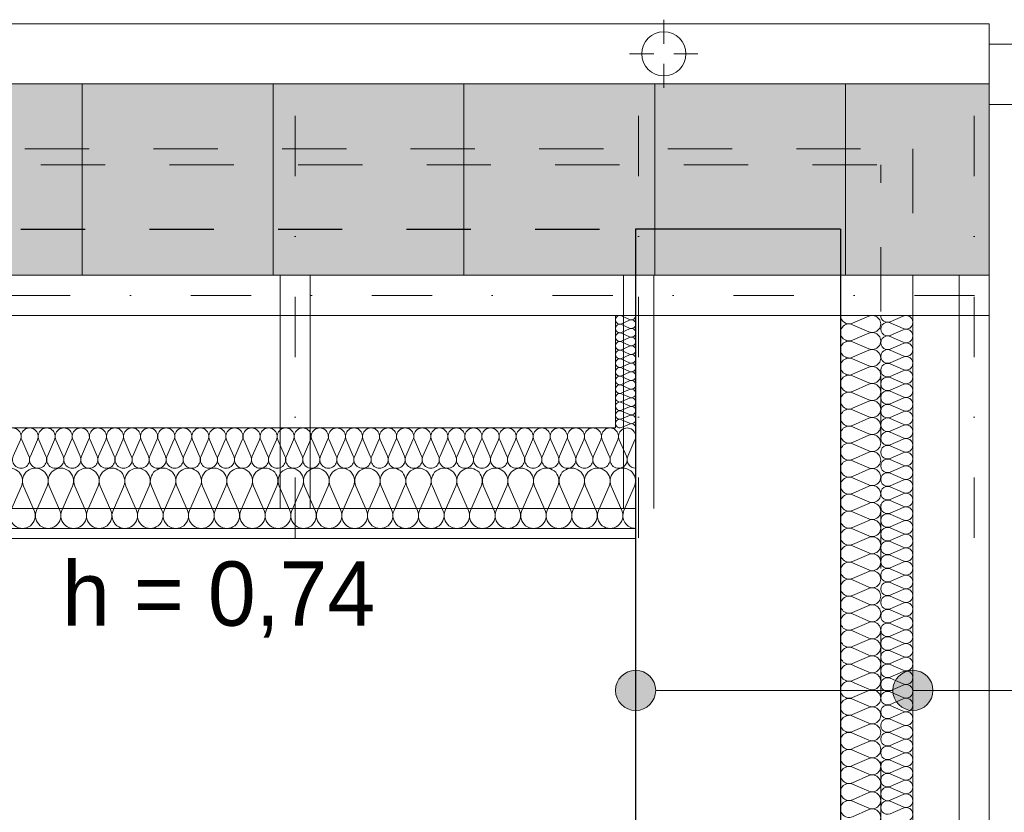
# Model space of a CAD drawing. Extents: x -438200 to -357500, y 15000 to 163871.
# Tile 131 of 148: x -416738 to -414287, y 120774 to 122747. Entities that reach past the tile are written whole.
import ezdxf

# ---------------------------------------------------------------- set-up
doc = ezdxf.new("R2010")
doc.units = 0
doc.header["$MEASUREMENT"] = 0
for name, pattern in [('Dot & Dashed', [450, 150, -150, 0, -150]), ('Hidden Line', [50, 25, -25]), ('Przerywana', [320, 160, -160])]:
    doc.linetypes.add(name, pattern=pattern)
for name, color, linetype in [('#podkład', 252, 'Continuous'), ('Arch ocieplenie', 252, 'Continuous'), ('Arch opisy', 252, 'Continuous'), ('Inwent Izolacje', 252, 'Continuous')]:
    doc.layers.add(name, color=color, linetype=linetype)
for name, color, linetype, lineweight in [('Arch dachowki_Nr_Pióra__81', 252, 'Continuous', 9), ('Arch ocieplenie_Nr_Pióra__44', 252, 'Continuous', 13), ('Arch opisy_Nr_Pióra__21', 252, 'Continuous', 9), ('Arch wykończenie_Nr_Pióra__3', 252, 'Continuous', 18), ('Arch wykończenie_Nr_Pióra__4', 252, 'Continuous', 13), ('arch wypelnienia_Nr_Pióra__2', 252, 'Continuous', 13), ('INWENT DACH_Nr_Pióra__21', 252, 'Continuous', 9), ('Inwent Izolacje_Nr_Pióra__44', 252, 'Continuous', 13), ('INWENT KONST. DREWNIANA_Nr_Pióra__2', 252, 'Continuous', 13), ('INWENT KONST. DREWNIANA_Nr_Pióra__21', 252, 'Continuous', 9), ('INWENT RURY SPUSTOWE_Nr_Pióra__21', 252, 'Continuous', 9), ('INWENT WYMIARY_Nr_Pióra__21', 252, 'Continuous', 9), ('INWENT.ŚCIANY_Nr_Pióra__1', 252, 'Continuous', 25), ('INWENT.ŚCIANY_Nr_Pióra__2', 252, 'Continuous', 13), ('INWENT.ŚCIANY_Nr_Pióra__21', 252, 'Continuous', 9)]:
    doc.layers.add(name, color=color, linetype=linetype, lineweight=lineweight)
doc.styles.add('GENERATED_STYLE_2', font='txt')

# ---------------------------------------------------------------- blocks, each defined once
blk = doc.blocks.new('Izolacja cieplna 14_215', base_point=(-414694.9, 106877.6))
at = {"layer": 'Arch ocieplenie_Nr_Pióra__44', "linetype": 'Continuous'}
for p, q in [((-414624.7, 106875.8), (-414665.1, 106858.2)), ((-414665.1, 106854.7), (-414624.7, 106837)), ((-414624.7, 106833.5), (-414665.1, 106815.9)), ((-414665.1, 106812.3), (-414624.7, 106794.7)), ((-414624.7, 106791.1), (-414665.1, 106773.5)), ((-414665.1, 106770), (-414624.7, 106752.3)), ((-414624.7, 106748.8), (-414665.1, 106731.2)), ((-414665.1, 106727.6), (-414624.7, 106710)), ((-414624.7, 106706.4), (-414665.1, 106688.8)), ((-414665.1, 106685.3), (-414624.7, 106667.7)), ((-414624.7, 106664.1), (-414665.1, 106646.5)), ((-414665.1, 106642.9), (-414624.7, 106625.3)), ((-414624.7, 106621.8), (-414665.1, 106604.1)), ((-414665.1, 106600.6), (-414624.7, 106583)), ((-414624.7, 106579.4), (-414665.1, 106561.8)), ((-414665.1, 106558.2), (-414624.7, 106540.6)), ((-414624.7, 106537.1), (-414665.1, 106519.4)), ((-414665.1, 106515.9), (-414624.7, 106498.3)), ((-414624.7, 106494.7), (-414665.1, 106477.1)), ((-414665.1, 106473.5), (-414624.7, 106455.9)), ((-414624.7, 106452.4), (-414665.1, 106434.7)), ((-414665.1, 106431.2), (-414624.7, 106413.6)), ((-414624.7, 106410), (-414665.1, 106392.4)), ((-414665.1, 106388.8), (-414624.7, 106371.2)), ((-414624.7, 106367.7), (-414665.1, 106350.1)), ((-414665.1, 106346.5), (-414624.7, 106328.9)), ((-414624.7, 106325.3), (-414665.1, 106307.7)), ((-414665.1, 106304.1), (-414624.7, 106286.5)), ((-414624.7, 106283), (-414665.1, 106265.4)), ((-414665.1, 106261.8), (-414624.7, 106244.2)), ((-414624.7, 106240.6), (-414665.1, 106223)), ((-414665.1, 106219.5), (-414624.7, 106201.8)), ((-414624.7, 106198.3), (-414665.1, 106180.7)), ((-414665.1, 106177.1), (-414624.7, 106159.5)), ((-414624.7, 106155.9), (-414665.1, 106138.3)), ((-414665.1, 106134.8), (-414624.7, 106117.1)), ((-414624.7, 106113.6), (-414665.1, 106096)), ((-414665.1, 106092.4), (-414624.7, 106074.8)), ((-414624.7, 106071.2), (-414665.1, 106053.6)), ((-414665.1, 106050.1), (-414624.7, 106032.5)), ((-414624.7, 106028.9), (-414665.1, 106011.3)), ((-414665.1, 106007.7), (-414624.7, 105990.1)), ((-414624.7, 105986.5), (-414665.1, 105968.9)), ((-414665.1, 105965.4), (-414624.7, 105947.8)), ((-414624.7, 105944.2), (-414665.1, 105926.6)), ((-414665.1, 105923), (-414624.7, 105905.4)), ((-414624.7, 105901.9), (-414665.1, 105884.2)), ((-414665.1, 105880.7), (-414624.7, 105863.1)), ((-414624.7, 105859.5), (-414665.1, 105841.9)), ((-414665.1, 105838.3), (-414624.7, 105820.7)), ((-414624.7, 105817.2), (-414665.1, 105799.5)), ((-414665.1, 105796), (-414624.7, 105778.4)), ((-414624.7, 105774.8), (-414665.1, 105757.2)), ((-414665.1, 105753.6), (-414624.7, 105736)), ((-414624.7, 105732.5), (-414665.1, 105714.8)), ((-414665.1, 105711.3), (-414624.7, 105693.7)), ((-414624.7, 105690.1), (-414665.1, 105672.5)), ((-414665.1, 105668.9), (-414624.7, 105651.3)), ((-414624.7, 105647.8), (-414665.1, 105630.2))]:
    blk.add_line(p, q, dxfattribs=at)
for centre, start_param, end_param in [((-414673.7, 106877.6), 3.141593, 5.125182), ((-414616.2, 106856.4), 4.299595, 8.266775), ((-414673.7, 106835.3), 1.158004, 5.125183), ((-414616.2, 106814.1), 4.299595, 8.266775), ((-414673.7, 106792.9), 1.158004, 5.125183), ((-414616.2, 106771.7), 4.299595, 8.266775), ((-414673.7, 106750.6), 1.158004, 5.125183), ((-414616.2, 106729.4), 4.299595, 8.266775), ((-414673.7, 106708.2), 1.158004, 5.125183), ((-414616.2, 106687.1), 4.299595, 8.266775), ((-414673.7, 106665.9), 1.158004, 5.125183), ((-414616.2, 106644.7), 4.299595, 8.266775), ((-414673.7, 106623.5), 1.158004, 5.125183), ((-414616.2, 106602.4), 4.299595, 8.266775), ((-414673.7, 106581.2), 1.158004, 5.125183), ((-414616.2, 106560), 4.299595, 8.266775), ((-414673.7, 106538.8), 1.158004, 5.125183), ((-414673.7, 106496.5), 1.158004, 5.125183), ((-414616.2, 106517.7), 4.299595, 8.266775), ((-414616.2, 106475.3), 4.299595, 8.266775), ((-414673.7, 106454.1), 1.158004, 5.125183), ((-414616.2, 106433), 4.299595, 8.266775), ((-414673.7, 106411.8), 1.158004, 5.125183), ((-414616.2, 106390.6), 4.299595, 8.266775), ((-414673.7, 106369.4), 1.158004, 5.125183), ((-414616.2, 106348.3), 4.299595, 8.266775), ((-414673.7, 106327.1), 1.158004, 5.125183), ((-414616.2, 106305.9), 4.299595, 8.266775), ((-414673.7, 106284.8), 1.158004, 5.125183), ((-414616.2, 106263.6), 4.299595, 8.266775), ((-414673.7, 106242.4), 1.158004, 5.125183), ((-414616.2, 106221.2), 4.299595, 8.266775), ((-414673.7, 106200.1), 1.158004, 5.125183), ((-414616.2, 106178.9), 4.299595, 8.266775), ((-414673.7, 106157.7), 1.158004, 5.125183), ((-414616.2, 106136.5), 4.299595, 8.266775), ((-414673.7, 106115.4), 1.158004, 5.125183), ((-414616.2, 106094.2), 4.299595, 8.266775), ((-414673.7, 106073), 1.158004, 5.125183), ((-414673.7, 106030.7), 1.158004, 5.125183), ((-414616.2, 106051.8), 4.299595, 8.266775), ((-414616.2, 106009.5), 4.299595, 8.266775), ((-414673.7, 105988.3), 1.158004, 5.125183), ((-414616.2, 105967.2), 4.299595, 8.266775), ((-414673.7, 105946), 1.158004, 5.125183), ((-414616.2, 105924.8), 4.299595, 8.266775), ((-414673.7, 105903.6), 1.158004, 5.125183), ((-414616.2, 105882.5), 4.299595, 8.266775), ((-414673.7, 105861.3), 1.158004, 5.125183), ((-414616.2, 105840.1), 4.299595, 8.266775), ((-414673.7, 105818.9), 1.158004, 5.125183), ((-414616.2, 105797.8), 4.299595, 8.266775), ((-414673.7, 105776.6), 1.158004, 5.125183), ((-414616.2, 105755.4), 4.299595, 8.266775), ((-414673.7, 105734.2), 1.158004, 5.125183), ((-414616.2, 105713.1), 4.299595, 8.266775), ((-414673.7, 105691.9), 1.158004, 5.125183), ((-414616.2, 105670.7), 4.299595, 8.266775), ((-414673.7, 105649.6), 1.158004, 5.125183), ((-414616.2, 105628.4), 4.299595, 8.266775)]:
    blk.add_ellipse(centre, major_axis=(21.3, 0), ratio=0.995564, start_param=start_param, end_param=end_param, dxfattribs=at)
blk = doc.blocks.new('Izolacja cieplna 14_216', base_point=(-414594.9, 106877.6))
at = {"layer": 'Arch ocieplenie_Nr_Pióra__44', "linetype": 'Continuous'}
for p, q in [((-414538.8, 106876.2), (-414571.1, 106862)), ((-414571.1, 106859.2), (-414538.8, 106845)), ((-414538.8, 106842.2), (-414571.1, 106828)), ((-414571.1, 106825.2), (-414538.8, 106811)), ((-414538.8, 106808.1), (-414571.1, 106794)), ((-414571.1, 106791.1), (-414538.8, 106777)), ((-414538.8, 106774.1), (-414571.1, 106760)), ((-414571.1, 106757.1), (-414538.8, 106743)), ((-414538.8, 106740.1), (-414571.1, 106726)), ((-414571.1, 106723.1), (-414538.8, 106709)), ((-414538.8, 106706.1), (-414571.1, 106691.9)), ((-414571.1, 106689.1), (-414538.8, 106674.9)), ((-414538.8, 106672.1), (-414571.1, 106657.9)), ((-414571.1, 106655.1), (-414538.8, 106640.9)), ((-414538.8, 106638.1), (-414571.1, 106623.9)), ((-414571.1, 106621.1), (-414538.8, 106606.9)), ((-414538.8, 106604.1), (-414571.1, 106589.9)), ((-414571.1, 106587), (-414538.8, 106572.9)), ((-414538.8, 106570), (-414571.1, 106555.9)), ((-414571.1, 106553), (-414538.8, 106538.9)), ((-414538.8, 106536), (-414571.1, 106521.9)), ((-414571.1, 106519), (-414538.8, 106504.9)), ((-414538.8, 106502), (-414571.1, 106487.9)), ((-414571.1, 106485), (-414538.8, 106470.8)), ((-414538.8, 106468), (-414571.1, 106453.8)), ((-414571.1, 106451), (-414538.8, 106436.8)), ((-414538.8, 106434), (-414571.1, 106419.8)), ((-414571.1, 106417), (-414538.8, 106402.8)), ((-414538.8, 106400), (-414571.1, 106385.8)), ((-414571.1, 106382.9), (-414538.8, 106368.8)), ((-414538.8, 106365.9), (-414571.1, 106351.8)), ((-414571.1, 106348.9), (-414538.8, 106334.8)), ((-414538.8, 106331.9), (-414571.1, 106317.8)), ((-414571.1, 106314.9), (-414538.8, 106300.8)), ((-414538.8, 106297.9), (-414571.1, 106283.8)), ((-414571.1, 106280.9), (-414538.8, 106266.7)), ((-414538.8, 106263.9), (-414571.1, 106249.7)), ((-414571.1, 106246.9), (-414538.8, 106232.7)), ((-414538.8, 106229.9), (-414571.1, 106215.7)), ((-414571.1, 106212.9), (-414538.8, 106198.7)), ((-414538.8, 106195.9), (-414571.1, 106181.7)), ((-414571.1, 106178.8), (-414538.8, 106164.7)), ((-414538.8, 106161.8), (-414571.1, 106147.7)), ((-414571.1, 106144.8), (-414538.8, 106130.7)), ((-414538.8, 106127.8), (-414571.1, 106113.7)), ((-414571.1, 106110.8), (-414538.8, 106096.7)), ((-414538.8, 106093.8), (-414571.1, 106079.7)), ((-414571.1, 106076.8), (-414538.8, 106062.6)), ((-414538.8, 106059.8), (-414571.1, 106045.6)), ((-414571.1, 106042.8), (-414538.8, 106028.6)), ((-414538.8, 106025.8), (-414571.1, 106011.6)), ((-414571.1, 106008.8), (-414538.8, 105994.6)), ((-414538.8, 105991.8), (-414571.1, 105977.6)), ((-414571.1, 105974.7), (-414538.8, 105960.6)), ((-414538.8, 105957.7), (-414571.1, 105943.6)), ((-414571.1, 105940.7), (-414538.8, 105926.6)), ((-414538.8, 105923.7), (-414571.1, 105909.6)), ((-414571.1, 105906.7), (-414538.8, 105892.6)), ((-414538.8, 105889.7), (-414571.1, 105875.6)), ((-414571.1, 105872.7), (-414538.8, 105858.5)), ((-414538.8, 105855.7), (-414571.1, 105841.5)), ((-414571.1, 105838.7), (-414538.8, 105824.5)), ((-414538.8, 105821.7), (-414571.1, 105807.5)), ((-414571.1, 105804.7), (-414538.8, 105790.5)), ((-414538.8, 105787.7), (-414571.1, 105773.5)), ((-414571.1, 105770.7), (-414538.8, 105756.5)), ((-414538.8, 105753.6), (-414571.1, 105739.5)), ((-414571.1, 105736.6), (-414538.8, 105722.5)), ((-414538.8, 105719.6), (-414571.1, 105705.5)), ((-414571.1, 105702.6), (-414538.8, 105688.5)), ((-414538.8, 105685.6), (-414571.1, 105671.5)), ((-414571.1, 105668.6), (-414538.8, 105654.5)), ((-414538.8, 105651.6), (-414571.1, 105637.4))]:
    blk.add_line(p, q, dxfattribs=at)
for centre, start_param, end_param in [((-414577.9, 106843.6), 1.158004, 5.125183), ((-414577.9, 106877.6), 3.141593, 5.125182), ((-414532, 106860.6), 4.299595, 8.266775), ((-414532, 106826.6), 4.299595, 8.266775), ((-414577.9, 106809.6), 1.158004, 5.125183), ((-414577.9, 106775.6), 1.158004, 5.125183), ((-414532, 106792.6), 4.299595, 8.266775), ((-414532, 106758.6), 4.299595, 8.266775), ((-414577.9, 106741.5), 1.158004, 5.125183), ((-414532, 106724.5), 4.299595, 8.266775), ((-414577.9, 106707.5), 1.158004, 5.125183), ((-414577.9, 106673.5), 1.158004, 5.125183), ((-414532, 106690.5), 4.299595, 8.266775), ((-414532, 106656.5), 4.299595, 8.266775), ((-414577.9, 106639.5), 1.158004, 5.125183), ((-414532, 106622.5), 4.299595, 8.266775), ((-414577.9, 106605.5), 1.158004, 5.125183), ((-414532, 106588.5), 4.299595, 8.266775), ((-414577.9, 106571.5), 1.158004, 5.125183), ((-414532, 106554.5), 4.299595, 8.266775), ((-414577.9, 106537.4), 1.158004, 5.125183), ((-414577.9, 106503.4), 1.158004, 5.125183), ((-414532, 106520.4), 4.299595, 8.266775), ((-414532, 106486.4), 4.299595, 8.266775), ((-414577.9, 106469.4), 1.158004, 5.125183), ((-414532, 106452.4), 4.299595, 8.266775), ((-414577.9, 106435.4), 1.158004, 5.125183), ((-414532, 106418.4), 4.299595, 8.266775), ((-414577.9, 106401.4), 1.158004, 5.125183), ((-414532, 106384.4), 4.299595, 8.266775), ((-414577.9, 106367.4), 1.158004, 5.125183), ((-414577.9, 106333.3), 1.158004, 5.125183), ((-414532, 106350.4), 4.299595, 8.266775), ((-414532, 106316.3), 4.299595, 8.266775), ((-414577.9, 106299.3), 1.158004, 5.125183), ((-414532, 106282.3), 4.299595, 8.266775), ((-414577.9, 106265.3), 1.158004, 5.125183), ((-414577.9, 106231.3), 1.158004, 5.125183), ((-414532, 106248.3), 4.299595, 8.266775), ((-414532, 106214.3), 4.299595, 8.266775), ((-414577.9, 106197.3), 1.158004, 5.125183), ((-414577.9, 106163.3), 1.158004, 5.125183), ((-414532, 106180.3), 4.299595, 8.266775), ((-414532, 106146.3), 4.299595, 8.266775), ((-414577.9, 106129.3), 1.158004, 5.125183), ((-414532, 106112.2), 4.299595, 8.266775), ((-414577.9, 106095.2), 1.158004, 5.125183), ((-414577.9, 106061.2), 1.158004, 5.125183), ((-414532, 106078.2), 4.299595, 8.266775), ((-414532, 106044.2), 4.299595, 8.266775), ((-414577.9, 106027.2), 1.158004, 5.125183), ((-414532, 106010.2), 4.299595, 8.266775), ((-414577.9, 105993.2), 1.158004, 5.125183), ((-414532, 105976.2), 4.299595, 8.266775), ((-414577.9, 105959.2), 1.158004, 5.125183), ((-414532, 105942.2), 4.299595, 8.266775), ((-414577.9, 105925.2), 1.158004, 5.125183), ((-414577.9, 105891.1), 1.158004, 5.125183), ((-414532, 105908.1), 4.299595, 8.266775), ((-414532, 105874.1), 4.299595, 8.266775), ((-414577.9, 105857.1), 1.158004, 5.125183), ((-414532, 105840.1), 4.299595, 8.266775), ((-414577.9, 105823.1), 1.158004, 5.125183), ((-414577.9, 105789.1), 1.158004, 5.125183), ((-414532, 105806.1), 4.299595, 8.266775), ((-414532, 105772.1), 4.299595, 8.266775), ((-414577.9, 105755.1), 1.158004, 5.125183), ((-414577.9, 105721.1), 1.158004, 5.125183), ((-414532, 105738.1), 4.299595, 8.266775), ((-414532, 105704), 4.299595, 8.266775), ((-414577.9, 105687), 1.158004, 5.125183), ((-414532, 105670), 4.299595, 8.266775), ((-414577.9, 105653), 1.158004, 5.125183), ((-414532, 105636), 4.299595, 8.266775)]:
    blk.add_ellipse(centre, major_axis=(17, 0), ratio=0.999637, start_param=start_param, end_param=end_param, dxfattribs=at)
blk = doc.blocks.new('Izolacja cieplna 14_219', base_point=(-419654.9, 106347.6))
at = {"layer": 'Arch ocieplenie_Nr_Pióra__44', "linetype": 'Continuous'}
for p, q in [((-416759.8, 106392.3), (-416733.3, 106452.9)), ((-416728, 106452.9), (-416701.5, 106392.3)), ((-416696.2, 106392.3), (-416669.8, 106452.9)), ((-416664.4, 106452.9), (-416638, 106392.3)), ((-416632.6, 106392.3), (-416606.2, 106452.9)), ((-416600.8, 106452.9), (-416574.4, 106392.3)), ((-416569.1, 106392.3), (-416542.6, 106452.9)), ((-416537.3, 106452.9), (-416510.8, 106392.3)), ((-416505.5, 106392.3), (-416479, 106452.9)), ((-416473.7, 106452.9), (-416447.3, 106392.3)), ((-416441.9, 106392.3), (-416415.5, 106452.9)), ((-416410.1, 106452.9), (-416383.7, 106392.3)), ((-416378.3, 106392.3), (-416351.9, 106452.9)), ((-416346.6, 106452.9), (-416320.1, 106392.3)), ((-416314.8, 106392.3), (-416288.3, 106452.9)), ((-416283, 106452.9), (-416256.5, 106392.3)), ((-416251.2, 106392.3), (-416224.8, 106452.9)), ((-416219.4, 106452.9), (-416193, 106392.3)), ((-416187.6, 106392.3), (-416161.2, 106452.9)), ((-416155.8, 106452.9), (-416129.4, 106392.3)), ((-416124.1, 106392.3), (-416097.6, 106452.9)), ((-416092.3, 106452.9), (-416065.8, 106392.3)), ((-416060.5, 106392.3), (-416034, 106452.9)), ((-416028.7, 106452.9), (-416002.3, 106392.3)), ((-415996.9, 106392.3), (-415970.5, 106452.9)), ((-415965.1, 106452.9), (-415938.7, 106392.3)), ((-415933.3, 106392.3), (-415906.9, 106452.9)), ((-415901.6, 106452.9), (-415875.1, 106392.3)), ((-415869.8, 106392.3), (-415843.3, 106452.9)), ((-415838, 106452.9), (-415811.5, 106392.3)), ((-415806.2, 106392.3), (-415779.8, 106452.9)), ((-415774.4, 106452.9), (-415748, 106392.3)), ((-415742.6, 106392.3), (-415716.2, 106452.9)), ((-415710.8, 106452.9), (-415684.4, 106392.3)), ((-415679.1, 106392.3), (-415652.6, 106452.9)), ((-415647.3, 106452.9), (-415620.8, 106392.3)), ((-415615.5, 106392.3), (-415589, 106452.9)), ((-415583.7, 106452.9), (-415557.3, 106392.3)), ((-415551.9, 106392.3), (-415525.5, 106452.9)), ((-415520.1, 106452.9), (-415493.7, 106392.3)), ((-415488.3, 106392.3), (-415461.9, 106452.9)), ((-415456.6, 106452.9), (-415430.1, 106392.3)), ((-415424.8, 106392.3), (-415398.3, 106452.9)), ((-415393, 106452.9), (-415366.5, 106392.3)), ((-415361.2, 106392.3), (-415334.8, 106452.9)), ((-415329.4, 106452.9), (-415303, 106392.3)), ((-415297.6, 106392.3), (-415271.2, 106452.9)), ((-415265.8, 106452.9), (-415239.4, 106392.3)), ((-415234.1, 106392.3), (-415207.6, 106452.9))]:
    blk.add_line(p, q, dxfattribs=at)
for centre, start_param, end_param in [((-416762.4, 106465.7), 4.299595, 8.266775), ((-416698.9, 106465.7), 4.299595, 8.266775), ((-416635.3, 106465.7), 4.299595, 8.266775), ((-416571.7, 106465.7), 4.299595, 8.266775), ((-416508.2, 106465.7), 4.299595, 8.266775), ((-416444.6, 106465.7), 4.299595, 8.266775), ((-416381, 106465.7), 4.299595, 8.266775), ((-416317.4, 106465.7), 4.299595, 8.266775), ((-416253.9, 106465.7), 4.299595, 8.266775), ((-416190.3, 106465.7), 4.299595, 8.266775), ((-416126.7, 106465.7), 4.299595, 8.266775), ((-416063.2, 106465.7), 4.299595, 8.266775), ((-415999.6, 106465.7), 4.299595, 8.266775), ((-415936, 106465.7), 4.299595, 8.266775), ((-415872.4, 106465.7), 4.299595, 8.266775), ((-415808.9, 106465.7), 4.299595, 8.266775), ((-415745.3, 106465.7), 4.299595, 8.266775), ((-415681.7, 106465.7), 4.299595, 8.266775), ((-415618.2, 106465.7), 4.299595, 8.266775), ((-415554.6, 106465.7), 4.299595, 8.266775), ((-415491, 106465.7), 4.299595, 8.266775), ((-415427.4, 106465.7), 4.299595, 8.266775), ((-415363.9, 106465.7), 4.299595, 8.266775), ((-415300.3, 106465.7), 4.299595, 8.266775), ((-415236.7, 106465.7), 4.299595, 8.266775), ((-416730.7, 106379.5), 1.158004, 5.125183), ((-416667.1, 106379.5), 1.158004, 5.125183), ((-416603.5, 106379.5), 1.158004, 5.125183), ((-416539.9, 106379.5), 1.158004, 5.125183), ((-416476.4, 106379.5), 1.158004, 5.125183), ((-416412.8, 106379.5), 1.158004, 5.125183), ((-416349.2, 106379.5), 1.158004, 5.125183), ((-416285.7, 106379.5), 1.158004, 5.125183), ((-416222.1, 106379.5), 1.158004, 5.125183), ((-416158.5, 106379.5), 1.158004, 5.125183), ((-416094.9, 106379.5), 1.158004, 5.125183), ((-416031.4, 106379.5), 1.158004, 5.125183), ((-415967.8, 106379.5), 1.158004, 5.125183), ((-415904.2, 106379.5), 1.158004, 5.125183), ((-415840.7, 106379.5), 1.158004, 5.125183), ((-415777.1, 106379.5), 1.158004, 5.125183), ((-415713.5, 106379.5), 1.158004, 5.125183), ((-415649.9, 106379.5), 1.158004, 5.125183), ((-415586.4, 106379.5), 1.158004, 5.125183), ((-415522.8, 106379.5), 1.158004, 5.125183), ((-415459.2, 106379.5), 1.158004, 5.125183), ((-415395.7, 106379.5), 1.158004, 5.125183), ((-415332.1, 106379.5), 1.158004, 5.125183), ((-415268.5, 106379.5), 1.158004, 5.125183), ((-415204.9, 106379.5), 1.158004, 3.141593)]:
    blk.add_ellipse(centre, major_axis=(0, 31.9), ratio=0.996364, start_param=start_param, end_param=end_param, dxfattribs=at)
blk = doc.blocks.new('Izolacja cieplna 14_220', base_point=(-421534.9, 106497.6))
at = {"layer": 'Arch ocieplenie_Nr_Pióra__44', "linetype": 'Continuous'}
for p, q in [((-416753.8, 106527.4), (-416736.1, 106567.8)), ((-416732.6, 106567.8), (-416714.9, 106527.4)), ((-416711.3, 106527.4), (-416693.6, 106567.8)), ((-416690.1, 106567.8), (-416672.4, 106527.4)), ((-416668.8, 106527.4), (-416651.2, 106567.8)), ((-416647.6, 106567.8), (-416629.9, 106527.4)), ((-416626.4, 106527.4), (-416608.7, 106567.8)), ((-416605.1, 106567.8), (-416587.4, 106527.4)), ((-416583.9, 106527.4), (-416566.2, 106567.8)), ((-416562.6, 106567.8), (-416545, 106527.4)), ((-416541.4, 106527.4), (-416523.7, 106567.8)), ((-416520.1, 106567.8), (-416502.5, 106527.4)), ((-416498.9, 106527.4), (-416481.2, 106567.8)), ((-416477.7, 106567.8), (-416460, 106527.4)), ((-416456.4, 106527.4), (-416438.7, 106567.8)), ((-416435.2, 106567.8), (-416417.5, 106527.4)), ((-416413.9, 106527.4), (-416396.3, 106567.8)), ((-416392.7, 106567.8), (-416375, 106527.4)), ((-416371.5, 106527.4), (-416353.8, 106567.8)), ((-416350.2, 106567.8), (-416332.5, 106527.4)), ((-416329, 106527.4), (-416311.3, 106567.8)), ((-416307.7, 106567.8), (-416290.1, 106527.4)), ((-416286.5, 106527.4), (-416268.8, 106567.8)), ((-416265.2, 106567.8), (-416247.6, 106527.4)), ((-416244, 106527.4), (-416226.3, 106567.8)), ((-416222.8, 106567.8), (-416205.1, 106527.4)), ((-416201.5, 106527.4), (-416183.8, 106567.8)), ((-416180.3, 106567.8), (-416162.6, 106527.4)), ((-416159, 106527.4), (-416141.4, 106567.8)), ((-416137.8, 106567.8), (-416120.1, 106527.4)), ((-416116.6, 106527.4), (-416098.9, 106567.8)), ((-416095.3, 106567.8), (-416077.6, 106527.4)), ((-416074.1, 106527.4), (-416056.4, 106567.8)), ((-416052.8, 106567.8), (-416035.2, 106527.4)), ((-416031.6, 106527.4), (-416013.9, 106567.8)), ((-416010.3, 106567.8), (-415992.7, 106527.4)), ((-415989.1, 106527.4), (-415971.4, 106567.8)), ((-415967.9, 106567.8), (-415950.2, 106527.4)), ((-415946.6, 106527.4), (-415928.9, 106567.8)), ((-415925.4, 106567.8), (-415907.7, 106527.4)), ((-415904.1, 106527.4), (-415886.5, 106567.8)), ((-415882.9, 106567.8), (-415865.2, 106527.4)), ((-415861.7, 106527.4), (-415844, 106567.8)), ((-415840.4, 106567.8), (-415822.7, 106527.4)), ((-415819.2, 106527.4), (-415801.5, 106567.8)), ((-415797.9, 106567.8), (-415780.3, 106527.4)), ((-415776.7, 106527.4), (-415759, 106567.8)), ((-415755.4, 106567.8), (-415737.8, 106527.4)), ((-415734.2, 106527.4), (-415716.5, 106567.8)), ((-415713, 106567.8), (-415695.3, 106527.4)), ((-415691.7, 106527.4), (-415674, 106567.8)), ((-415670.5, 106567.8), (-415652.8, 106527.4)), ((-415649.2, 106527.4), (-415631.6, 106567.8)), ((-415628, 106567.8), (-415610.3, 106527.4)), ((-415606.8, 106527.4), (-415589.1, 106567.8)), ((-415585.5, 106567.8), (-415567.8, 106527.4)), ((-415564.3, 106527.4), (-415546.6, 106567.8)), ((-415543, 106567.8), (-415525.4, 106527.4)), ((-415521.8, 106527.4), (-415504.1, 106567.8)), ((-415500.5, 106567.8), (-415482.9, 106527.4)), ((-415479.3, 106527.4), (-415461.6, 106567.8)), ((-415458.1, 106567.8), (-415440.4, 106527.4)), ((-415436.8, 106527.4), (-415419.1, 106567.8)), ((-415415.6, 106567.8), (-415397.9, 106527.4)), ((-415394.3, 106527.4), (-415376.7, 106567.8)), ((-415373.1, 106567.8), (-415355.4, 106527.4)), ((-415351.9, 106527.4), (-415334.2, 106567.8)), ((-415330.6, 106567.8), (-415312.9, 106527.4)), ((-415309.4, 106527.4), (-415291.7, 106567.8)), ((-415288.1, 106567.8), (-415270.5, 106527.4)), ((-415266.9, 106527.4), (-415249.2, 106567.8)), ((-415245.6, 106567.8), (-415228, 106527.4)), ((-415224.4, 106527.4), (-415206.7, 106567.8))]:
    blk.add_line(p, q, dxfattribs=at)
for centre, start_param, end_param in [((-416755.6, 106576.3), 4.299595, 8.266775), ((-416713.1, 106576.3), 4.299595, 8.266775), ((-416670.6, 106576.3), 4.299595, 8.266775), ((-416628.1, 106576.3), 4.299595, 8.266775), ((-416585.7, 106576.3), 4.299595, 8.266775), ((-416543.2, 106576.3), 4.299595, 8.266775), ((-416500.7, 106576.3), 4.299595, 8.266775), ((-416458.2, 106576.3), 4.299595, 8.266775), ((-416415.7, 106576.3), 4.299595, 8.266775), ((-416373.2, 106576.3), 4.299595, 8.266775), ((-416330.8, 106576.3), 4.299595, 8.266775), ((-416288.3, 106576.3), 4.299595, 8.266775), ((-416245.8, 106576.3), 4.299595, 8.266775), ((-416203.3, 106576.3), 4.299595, 8.266775), ((-416160.8, 106576.3), 4.299595, 8.266775), ((-416118.3, 106576.3), 4.299595, 8.266775), ((-416075.9, 106576.3), 4.299595, 8.266775), ((-416033.4, 106576.3), 4.299595, 8.266775), ((-415990.9, 106576.3), 4.299595, 8.266775), ((-415948.4, 106576.3), 4.299595, 8.266775), ((-415905.9, 106576.3), 4.299595, 8.266775), ((-415863.4, 106576.3), 4.299595, 8.266775), ((-415821, 106576.3), 4.299595, 8.266775), ((-415778.5, 106576.3), 4.299595, 8.266775), ((-415736, 106576.3), 4.299595, 8.266775), ((-415693.5, 106576.3), 4.299595, 8.266775), ((-415651, 106576.3), 4.299595, 8.266775), ((-415608.5, 106576.3), 4.299595, 8.266775), ((-415566.1, 106576.3), 4.299595, 8.266775), ((-415523.6, 106576.3), 4.299595, 8.266775), ((-415481.1, 106576.3), 4.299595, 8.266775), ((-415438.6, 106576.3), 4.299595, 8.266775), ((-415396.1, 106576.3), 4.299595, 8.266775), ((-415353.6, 106576.3), 4.299595, 8.266775), ((-415311.2, 106576.3), 4.299595, 8.266775), ((-415268.7, 106576.3), 4.299595, 8.266775), ((-415226.2, 106576.3), 4.299595, 8.266775), ((-416734.3, 106518.9), 1.158004, 5.125183), ((-416691.9, 106518.9), 1.158004, 5.125183), ((-416649.4, 106518.9), 1.158004, 5.125183), ((-416606.9, 106518.9), 1.158004, 5.125183), ((-416564.4, 106518.9), 1.158004, 5.125183), ((-416521.9, 106518.9), 1.158004, 5.125183), ((-416479.4, 106518.9), 1.158004, 5.125183), ((-416437, 106518.9), 1.158004, 5.125183), ((-416394.5, 106518.9), 1.158004, 5.125183), ((-416352, 106518.9), 1.158004, 5.125183), ((-416309.5, 106518.9), 1.158004, 5.125183), ((-416267, 106518.9), 1.158004, 5.125183), ((-416224.5, 106518.9), 1.158004, 5.125183), ((-416182.1, 106518.9), 1.158004, 5.125183), ((-416139.6, 106518.9), 1.158004, 5.125183), ((-416097.1, 106518.9), 1.158004, 5.125183), ((-416054.6, 106518.9), 1.158004, 5.125183), ((-416012.1, 106518.9), 1.158004, 5.125183), ((-415969.6, 106518.9), 1.158004, 5.125183), ((-415927.2, 106518.9), 1.158004, 5.125183), ((-415884.7, 106518.9), 1.158004, 5.125183), ((-415842.2, 106518.9), 1.158004, 5.125183), ((-415799.7, 106518.9), 1.158004, 5.125183), ((-415757.2, 106518.9), 1.158004, 5.125183), ((-415714.7, 106518.9), 1.158004, 5.125183), ((-415672.3, 106518.9), 1.158004, 5.125183), ((-415629.8, 106518.9), 1.158004, 5.125183), ((-415587.3, 106518.9), 1.158004, 5.125183), ((-415544.8, 106518.9), 1.158004, 5.125183), ((-415502.3, 106518.9), 1.158004, 5.125183), ((-415459.8, 106518.9), 1.158004, 5.125183), ((-415417.4, 106518.9), 1.158004, 5.125183), ((-415374.9, 106518.9), 1.158004, 5.125183), ((-415332.4, 106518.9), 1.158004, 5.125183), ((-415289.9, 106518.9), 1.158004, 5.125183), ((-415247.4, 106518.9), 1.158004, 5.125183), ((-415204.9, 106518.9), 1.158004, 3.141593)]:
    blk.add_ellipse(centre, major_axis=(0, 21.3), ratio=0.998768, start_param=start_param, end_param=end_param, dxfattribs=at)
blk = doc.blocks.new('Izolacja cieplna 14_356', base_point=(-415204.9, 106597.6))
at = {"layer": 'Inwent Izolacje_Nr_Pióra__44', "linetype": 'Continuous'}
for p, q in [((-415219.8, 106867.7), (-415240, 106876.7)), ((-415240, 106857), (-415219.8, 106865.9)), ((-415219.8, 106846.2), (-415240, 106855.2)), ((-415240, 106835.4), (-415219.8, 106844.4)), ((-415219.8, 106824.7), (-415240, 106833.6)), ((-415240, 106813.9), (-415219.8, 106822.9)), ((-415219.8, 106803.1), (-415240, 106812.1)), ((-415240, 106792.4), (-415219.8, 106801.3)), ((-415219.8, 106781.6), (-415240, 106790.6)), ((-415240, 106770.8), (-415219.8, 106779.8)), ((-415219.8, 106760.1), (-415240, 106769)), ((-415240, 106749.3), (-415219.8, 106758.2)), ((-415219.8, 106738.5), (-415240, 106747.5)), ((-415240, 106727.7), (-415219.8, 106736.7)), ((-415219.8, 106717), (-415240, 106725.9)), ((-415240, 106706.2), (-415219.8, 106715.2)), ((-415219.8, 106695.4), (-415240, 106704.4)), ((-415240, 106684.7), (-415219.8, 106693.6)), ((-415219.8, 106673.9), (-415240, 106682.9)), ((-415240, 106663.1), (-415219.8, 106672.1)), ((-415219.8, 106652.4), (-415240, 106661.3)), ((-415240, 106641.6), (-415219.8, 106650.6)), ((-415219.8, 106630.8), (-415240, 106639.8)), ((-415240, 106620.1), (-415219.8, 106629)), ((-415219.8, 106609.3), (-415240, 106618.2)), ((-415240, 106598.5), (-415219.8, 106607.5))]:
    blk.add_line(p, q, dxfattribs=at)
for centre, start_param, end_param in [((-415244.3, 106866.8), 5.870392, 9.837571), ((-415215.6, 106877.6), 2.7288, 4.712389), ((-415215.6, 106856.1), 2.7288, 6.695979), ((-415244.3, 106845.3), 5.870392, 9.837571), ((-415215.6, 106834.5), 2.7288, 6.695979), ((-415244.3, 106823.8), 5.870392, 9.837571), ((-415244.3, 106802.2), 5.870392, 9.837571), ((-415215.6, 106813), 2.7288, 6.695979), ((-415244.3, 106780.7), 5.870392, 9.837571), ((-415215.6, 106791.5), 2.7288, 6.695979), ((-415244.3, 106759.1), 5.870392, 9.837571), ((-415215.6, 106769.9), 2.7288, 6.695979), ((-415244.3, 106737.6), 5.870392, 9.837571), ((-415215.6, 106748.4), 2.7288, 6.695979), ((-415215.6, 106726.8), 2.7288, 6.695979), ((-415244.3, 106716.1), 5.870392, 9.837571), ((-415215.6, 106705.3), 2.7288, 6.695979), ((-415244.3, 106694.5), 5.870392, 9.837571), ((-415215.6, 106683.8), 2.7288, 6.695979), ((-415244.3, 106673), 5.870392, 9.837571), ((-415215.6, 106662.2), 2.7288, 6.695979), ((-415244.3, 106651.5), 5.870392, 9.837571), ((-415244.3, 106629.9), 5.870392, 9.837571), ((-415215.6, 106640.7), 2.7288, 6.695979), ((-415244.3, 106608.4), 5.870392, 9.837571), ((-415215.6, 106619.1), 2.7288, 6.695979), ((-415215.6, 106597.6), 4.712389, 6.695979)]:
    blk.add_ellipse(centre, major_axis=(0, 10.8), ratio=0.987432, start_param=start_param, end_param=end_param, dxfattribs=at)
blk = doc.blocks.new('Linia_156', base_point=(-414514.9, 105944.6))
at = {"layer": 'Arch opisy_Nr_Pióra__21', "linetype": 'Continuous'}
blk.add_line((-414514.9, 105944.6), (-414040.8, 105944.6), dxfattribs=at)
blk.add_circle((-413740.8, 105944.6), 300, dxfattribs=at)
blk = doc.blocks.new('Linia_157', base_point=(-415204.9, 105944.6))
at = {"layer": 'Arch opisy_Nr_Pióra__21', "linetype": 'Continuous'}
for points in [[(-415154.9, 105944.6), (-415158.8, 105963.8), (-415169.6, 105980), (-415185.8, 105990.8), (-415204.9, 105994.6), (-415224.1, 105990.8), (-415240.3, 105980), (-415251.1, 105963.8), (-415254.9, 105944.6), (-415251.1, 105925.5), (-415240.3, 105909.3), (-415224.1, 105898.4), (-415204.9, 105894.6), (-415185.8, 105898.4), (-415169.6, 105909.3), (-415158.8, 105925.5)], [(-414464.9, 105944.6), (-414468.8, 105963.8), (-414479.6, 105980), (-414495.8, 105990.8), (-414514.9, 105994.6), (-414534.1, 105990.8), (-414550.3, 105980), (-414561.1, 105963.8), (-414564.9, 105944.6), (-414561.1, 105925.5), (-414550.3, 105909.3), (-414534.1, 105898.4), (-414514.9, 105894.6), (-414495.8, 105898.4), (-414479.6, 105909.3), (-414468.8, 105925.5)]]:
    blk.add_hatch(color=256, dxfattribs=at).paths.add_polyline_path(points, flags=0)
blk.add_line((-415154.9, 105944.6), (-414564.9, 105944.6), dxfattribs=at)
for centre in [(-415204.9, 105944.6), (-414514.9, 105944.6)]:
    blk.add_circle(centre, 50, dxfattribs=at)
blk = doc.blocks.new('poddasze')
at = {"layer": 'arch wypelnienia_Nr_Pióra__2', "linetype": 'Continuous', "lineweight": 0}
blk.add_hatch(color=252, dxfattribs=at).paths.add_polyline_path([(-414324.9, 91140.1), (-430714.9, 91140.1), (-430714.9, 91616.3), (-414324.9, 91616.3)], flags=0)
at = {"layer": 'Arch dachowki_Nr_Pióra__81', "color": 252, "linetype": 'Continuous'}
for p, q in [((-416582.4, 91140.1), (-416582.4, 91616.3)), ((-416107.4, 91140.1), (-416107.4, 91616.3)), ((-415632.4, 91140.1), (-415632.4, 91616.3)), ((-415157.4, 91140.1), (-415157.4, 91616.3)), ((-414682.4, 91140.1), (-414682.4, 91616.3))]:
    blk.add_line(p, q, dxfattribs=at)
at = {"layer": 'Arch wykończenie_Nr_Pióra__3', "color": 252, "linetype": 'Przerywana'}
for p, q in [((-430484.9, 91455.1), (-414514.9, 91455.1)), ((-414514.9, 91455.1), (-414514.9, 91140.1))]:
    blk.add_line(p, q, dxfattribs=at)
at = {"layer": 'Arch wykończenie_Nr_Pióra__3', "color": 252, "linetype": 'Continuous'}
blk.add_line((-414514.9, 91140.1), (-414514.9, 86890.1), dxfattribs=at)
at = {"layer": 'Arch wykończenie_Nr_Pióra__4', "color": 252, "linetype": 'Continuous'}
for q in [(-415254.9, 91040.1), (-421534.9, 90760.1)]:
    blk.add_line((-415254.9, 90760.1), q, dxfattribs=at)
at = {"layer": 'INWENT DACH_Nr_Pióra__21', "color": 252, "linetype": 'Continuous'}
for p, q in [((-415134.9, 91716.3), (-415134.9, 91776.3)), ((-414324.9, 91715.1), (-413139.4, 91715.1)), ((-415159.9, 91691.3), (-415219.9, 91691.3)), ((-415109.9, 91691.3), (-415049.9, 91691.3)), ((-415134.9, 91666.3), (-415134.9, 91606.3)), ((-414324.9, 91616.3), (-430714.9, 91616.3)), ((-414324.9, 91616.3), (-414324.9, 91040.1)), ((-414324.9, 91565.1), (-413139.4, 91565.1))]:
    blk.add_line(p, q, dxfattribs=at)
at = {"layer": 'INWENT DACH_Nr_Pióra__21', "color": 252, "linetype": 'Hidden Line'}
blk.add_line((-414324.9, 91140.1), (-414324.9, 89495), dxfattribs=at)
at = {"layer": 'INWENT DACH_Nr_Pióra__21', "color": 252, "linetype": 'Continuous'}
blk.add_circle((-415134.9, 91691.3), 55, dxfattribs=at)
at = {"layer": 'INWENT KONST. DREWNIANA_Nr_Pióra__2', "color": 252, "linetype": 'Continuous'}
for p, q in [((-416089.9, 91140.1), (-416089.9, 90560.1)), ((-416014.9, 91140.1), (-416014.9, 90560.1)), ((-415234.9, 91140.1), (-415234.9, 90560.1)), ((-415159.9, 91140.1), (-415159.9, 90560.1)), ((-414399.9, 91140.1), (-414399.9, 89495)), ((-414324.9, 91140.1), (-414324.9, 89495))]:
    blk.add_line(p, q, dxfattribs=at)
at = {"layer": 'INWENT KONST. DREWNIANA_Nr_Pióra__21', "color": 252, "linetype": 'Dot & Dashed'}
for p, q in [((-416052.4, 91536.7), (-416052.4, 90485.1)), ((-415197.4, 91536.7), (-415197.4, 90485.1)), ((-414362.4, 91536.7), (-414362.4, 90455.1)), ((-430714.9, 91090.1), (-414324.9, 91090.1)), ((-430714.9, 91090.1), (-414324.9, 91090.1))]:
    blk.add_line(p, q, dxfattribs=at)
at = {"layer": 'INWENT KONST. DREWNIANA_Nr_Pióra__21', "color": 252, "linetype": 'Continuous'}
for p, q in [((-414324.9, 91140.1), (-430714.9, 91140.1)), ((-414324.9, 91040.1), (-430714.9, 91040.1))]:
    blk.add_line(p, q, dxfattribs=at)
at = {"layer": 'INWENT RURY SPUSTOWE_Nr_Pióra__21', "color": 252, "linetype": 'Continuous'}
for p, q in [((-414324.9, 91766.3), (-430714.9, 91766.3)), ((-414324.9, 91616.3), (-414324.9, 91766.3))]:
    blk.add_line(p, q, dxfattribs=at)
at = {"layer": 'INWENT.ŚCIANY_Nr_Pióra__1', "color": 252, "linetype": 'Przerywana'}
blk.add_line((-429854.9, 91255.1), (-415204.9, 91255.1), dxfattribs=at)
at = {"layer": 'INWENT.ŚCIANY_Nr_Pióra__1', "color": 252, "linetype": 'Continuous'}
for p, q in [((-415204.9, 91255.1), (-415204.9, 89245.1)), ((-414694.9, 91255.1), (-415204.9, 91255.1)), ((-414694.9, 91255.1), (-414694.9, 89245.1))]:
    blk.add_line(p, q, dxfattribs=at)
at = {"layer": 'INWENT.ŚCIANY_Nr_Pióra__2', "color": 252, "linetype": 'Przerywana'}
for p in [(-430444.9, 91415.1), (-414594.9, 86890.1)]:
    blk.add_line(p, (-414594.9, 91415.1), dxfattribs=at)
at = {"layer": 'INWENT.ŚCIANY_Nr_Pióra__21', "color": 252, "linetype": 'Continuous'}
for p, q in [((-419654.9, 90560.1), (-415204.9, 90560.1)), ((-419654.9, 90510.1), (-415204.9, 90510.1)), ((-419654.9, 90485.1), (-415204.9, 90485.1))]:
    blk.add_line(p, q, dxfattribs=at)
at = {"layer": 'Arch ocieplenie', "color": 252, "linetype": 'Continuous', "lineweight": 13}
for name, p in [('Izolacja cieplna 14_215', (-414694.9, 91040.1)), ('Izolacja cieplna 14_216', (-414594.9, 91040.1)), ('Izolacja cieplna 14_220', (-421534.9, 90660.1)), ('Izolacja cieplna 14_219', (-419654.9, 90510.1))]:
    blk.add_blockref(name, p, dxfattribs=at)
at = {"layer": 'Arch opisy', "color": 252, "linetype": 'Continuous'}
for name, p in [('Linia_156', (-414514.9, 90107.1)), ('Linia_157', (-415204.9, 90107.1))]:
    blk.add_blockref(name, p, dxfattribs=at)
at = {"layer": 'Inwent Izolacje', "color": 252, "linetype": 'Continuous', "lineweight": 13}
blk.add_blockref('Izolacja cieplna 14_356', (-415204.9, 90760.1), dxfattribs=at)
at = {"layer": 'INWENT WYMIARY_Nr_Pióra__21', "color": 252, "linetype": 'Continuous', "insert": (-416242.6, 90238.2), "char_height": 160, "attachment_point": 8, "style": 'GENERATED_STYLE_2'}
blk.add_mtext('{h = 0,74}', dxfattribs=at)

msp = doc.modelspace()

# ---------------------------------------------------------------- block references
at = {"layer": '#podkład', "color": 3, "lineweight": 50}
msp.add_blockref('poddasze', (0, 30970.8), dxfattribs=at)

doc.saveas('drawing.dxf')
